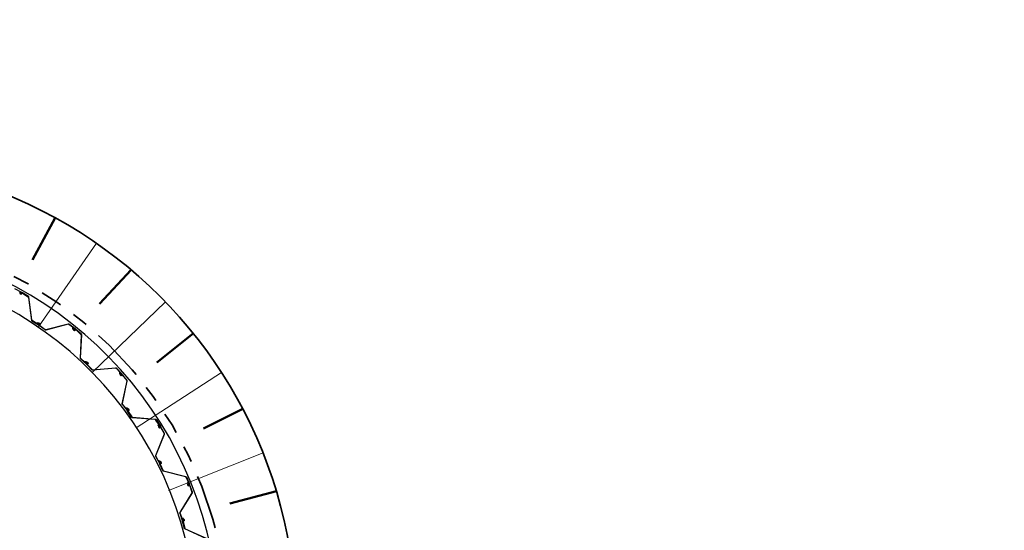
# Model space of a CAD drawing. Header units: metres. Extents: x 103182 to 107392, y 427230 to 428724.
# Tile 24 of 42: x 104680 to 104701, y 428210 to 428222. Entities that reach past the tile are written whole.
import ezdxf

# ---------------------------------------------------------------- set-up
doc = ezdxf.new("R2010")
doc.units = ezdxf.units.M
doc.linetypes.add('RI-DRAINAGE', pattern=[19.2, 6, -1.8, 1.8, -1.8, 2.4, -1.8, 1.8, -1.8])
for name, color, linetype, lineweight in [('N-CO-FC-DAMWAND_STAAL-G', 140, 'Continuous', 25), ('N-WE-GW-TALUDARCERING_KORT-G', 96, 'Continuous', 50), ('N-WE-GW-TALUDARCERING_LANG-G', 96, 'Continuous', 18), ('N-WE-GW-WATERGANG-G', 96, 'Continuous', 35), ('N-WE-RI-DRAINAGE_DRAIN-G', 90, 'RI-DRAINAGE', 35)]:
    doc.layers.add(name, color=color, linetype=linetype, lineweight=lineweight)

# ---------------------------------------------------------------- blocks, each defined once
blk = doc.blocks.new('Perenlaantje+Akenwijk')
for points in [[(104679.387, 428215.79), (104679.541, 428215.712, -0.414214), (104679.547, 428215.696), (104679.543, 428215.69, -0.17875), (104679.538, 428215.685, -0.219232), (104679.522, 428215.686), (104679.517, 428215.688, -0.687239), (104679.517, 428215.692), (104679.535, 428215.697, 0.212557), (104679.537, 428215.698), (104679.538, 428215.7, 0.414214), (104679.537, 428215.704), (104679.519, 428215.713, 0.385314), (104679.512, 428215.711), (104679.502, 428215.695, -0.663703)], [(104679.512, 428215.704, 0.088672), (104679.51, 428215.702), (104679.506, 428215.696, 0.414214), (104679.51, 428215.68), (104679.53, 428215.667, 0.385314), (104679.545, 428215.67), (104679.556, 428215.684, -0.385314), (104679.566, 428215.686), (104679.691, 428215.609, -0.227194), (104679.7, 428215.594), (104679.763, 428215.087, 0.227194), (104679.77, 428215.076), (104679.917, 428214.985, 0.414214), (104679.933, 428214.989), (104679.937, 428214.995, 0.17875), (104679.938, 428215.002, 0.219232), (104679.929, 428215.016), (104679.924, 428215.018, 0.687239), (104679.921, 428215.016), (104679.926, 428214.998, -0.212557), (104679.926, 428214.996), (104679.925, 428214.994, -0.414214), (104679.921, 428214.993), (104679.904, 428215.004, -0.385314), (104679.902, 428215.01), (104679.91, 428215.027, 0.663703), (104679.907, 428215.032), (104679.884, 428215.024, -0.221695), (104679.867, 428215.026), (104679.78, 428215.08, -0.227194), (104679.77, 428215.095), (104679.708, 428215.601, 0.227194), (104679.701, 428215.612), (104679.564, 428215.698, 0.385314), (104679.553, 428215.696), (104679.539, 428215.678, -0.385314), (104679.533, 428215.676), (104679.515, 428215.687, -0.414214), (104679.514, 428215.691), (104679.515, 428215.693, -0.212557), (104679.517, 428215.694), (104679.535, 428215.697, 0.687234), (104679.536, 428215.701), (104679.532, 428215.704, 0.219232), (104679.515, 428215.706, 0.088672), (104679.512, 428215.704)], [(104679.909, 428215.017, -0.088672), (104679.911, 428215.02), (104679.915, 428215.025, -0.414214), (104679.932, 428215.028), (104679.95, 428215.014, -0.385314), (104679.953, 428214.998), (104679.945, 428214.983, 0.385314), (104679.947, 428214.973), (104680.064, 428214.885, 0.227194), (104680.081, 428214.882), (104680.575, 428215.009, -0.227194), (104680.588, 428215.007), (104680.727, 428214.904, -0.414214), (104680.729, 428214.887), (104680.725, 428214.881, -0.17875), (104680.719, 428214.878, -0.219232), (104680.703, 428214.881), (104680.699, 428214.884, -0.687239), (104680.7, 428214.888), (104680.718, 428214.89, 0.212557), (104680.721, 428214.891), (104680.721, 428214.892, 0.414214), (104680.721, 428214.896), (104680.705, 428214.909, 0.385314), (104680.698, 428214.908), (104680.685, 428214.894, -0.663703), (104680.68, 428214.896), (104680.679, 428214.92, 0.221695), (104680.671, 428214.935), (104680.588, 428214.996, 0.227194), (104680.571, 428215), (104680.077, 428214.872, -0.227194), (104680.064, 428214.874), (104679.935, 428214.971, -0.385314), (104679.933, 428214.982), (104679.944, 428215.001, 0.385314), (104679.943, 428215.008), (104679.927, 428215.02, 0.414214), (104679.922, 428215.019), (104679.921, 428215.018, 0.212557), (104679.921, 428215.016), (104679.924, 428214.997, -0.687234), (104679.921, 428214.995), (104679.917, 428214.998, -0.219232), (104679.909, 428215.013, -0.088672), (104679.909, 428215.017)], [(104680.697, 428214.901, 0.088672), (104680.694, 428214.899), (104680.689, 428214.894, 0.414214), (104680.69, 428214.877), (104680.708, 428214.862, 0.385314), (104680.724, 428214.862), (104680.736, 428214.874, -0.385314), (104680.747, 428214.874), (104680.857, 428214.777, -0.227194), (104680.864, 428214.761), (104680.84, 428214.251, 0.227194), (104680.845, 428214.239), (104680.975, 428214.124, 0.414214), (104680.992, 428214.125), (104680.996, 428214.13, 0.17875), (104680.999, 428214.137, 0.219232), (104680.992, 428214.152), (104680.988, 428214.156, 0.687239), (104680.985, 428214.154), (104680.987, 428214.135, -0.212557), (104680.986, 428214.133), (104680.985, 428214.132, -0.414214), (104680.981, 428214.132), (104680.965, 428214.145, -0.385314), (104680.965, 428214.152), (104680.976, 428214.167, 0.663703), (104680.973, 428214.172), (104680.949, 428214.168, -0.221695), (104680.933, 428214.173), (104680.856, 428214.241, -0.227194), (104680.849, 428214.257), (104680.873, 428214.767, 0.227194), (104680.868, 428214.779), (104680.746, 428214.886, 0.385314), (104680.736, 428214.886), (104680.719, 428214.87, -0.385314), (104680.712, 428214.87), (104680.697, 428214.884, -0.414214), (104680.697, 428214.888), (104680.698, 428214.889, -0.212557), (104680.7, 428214.89), (104680.719, 428214.89, 0.687234), (104680.72, 428214.894), (104680.716, 428214.897, 0.219232), (104680.7, 428214.902, 0.088672), (104680.697, 428214.901)], [(104680.973, 428214.156, -0.088672), (104680.975, 428214.159), (104680.98, 428214.164, -0.414214), (104680.997, 428214.164), (104681.013, 428214.147, -0.385314), (104681.013, 428214.131), (104681.002, 428214.118, 0.385314), (104681.002, 428214.107), (104681.103, 428214.001, 0.227194), (104681.12, 428213.995), (104681.628, 428214.038, -0.227194), (104681.641, 428214.033), (104681.76, 428213.908, -0.414214), (104681.759, 428213.891), (104681.755, 428213.886, -0.17875), (104681.748, 428213.883, -0.219232), (104681.733, 428213.89), (104681.729, 428213.893, -0.687239), (104681.731, 428213.897), (104681.749, 428213.896, 0.212557), (104681.752, 428213.896), (104681.753, 428213.898, 0.414214), (104681.753, 428213.902), (104681.739, 428213.917, 0.385314), (104681.732, 428213.917), (104681.717, 428213.905, -0.663703), (104681.712, 428213.908), (104681.715, 428213.932, 0.221695), (104681.71, 428213.948), (104681.639, 428214.022, 0.227194), (104681.623, 428214.029), (104681.114, 428213.986, -0.227194), (104681.102, 428213.99), (104680.99, 428214.107, -0.385314), (104680.99, 428214.118), (104681.005, 428214.135, 0.385314), (104681.005, 428214.142), (104680.99, 428214.157, 0.414214), (104680.986, 428214.157), (104680.985, 428214.156, 0.212557), (104680.984, 428214.153), (104680.985, 428214.135, -0.687234), (104680.981, 428214.133), (104680.977, 428214.137, -0.219232), (104680.972, 428214.153, -0.088672), (104680.973, 428214.156)], [(104681.73, 428213.911, 0.088672), (104681.727, 428213.909), (104681.721, 428213.905, 0.414214), (104681.72, 428213.888), (104681.734, 428213.87, 0.385314), (104681.75, 428213.867), (104681.764, 428213.877, -0.385314), (104681.775, 428213.875), (104681.867, 428213.761, -0.227194), (104681.871, 428213.744), (104681.762, 428213.245, 0.227194), (104681.765, 428213.233), (104681.874, 428213.098, 0.414214), (104681.891, 428213.096), (104681.896, 428213.1, 0.17875), (104681.899, 428213.106, 0.219232), (104681.895, 428213.123), (104681.892, 428213.127, 0.687239), (104681.888, 428213.125), (104681.887, 428213.107, -0.212557), (104681.886, 428213.105), (104681.885, 428213.104, -0.414214), (104681.881, 428213.104), (104681.868, 428213.12, -0.385314), (104681.868, 428213.127), (104681.882, 428213.14, 0.663703), (104681.88, 428213.145), (104681.855, 428213.146, -0.221695), (104681.84, 428213.153), (104681.776, 428213.233, -0.227194), (104681.772, 428213.25), (104681.881, 428213.749, 0.227194), (104681.878, 428213.761), (104681.776, 428213.887, 0.385314), (104681.766, 428213.889), (104681.747, 428213.876, -0.385314), (104681.74, 428213.877), (104681.727, 428213.893, -0.414214), (104681.728, 428213.897), (104681.729, 428213.898, -0.212557), (104681.731, 428213.899), (104681.75, 428213.896, 0.687234), (104681.752, 428213.9), (104681.748, 428213.904, 0.219232), (104681.733, 428213.911, 0.088672), (104681.73, 428213.911)], [(104681.877, 428213.13, -0.088672), (104681.88, 428213.132), (104681.885, 428213.136, -0.414214), (104681.902, 428213.133), (104681.915, 428213.114, -0.385314), (104681.913, 428213.098), (104681.899, 428213.087, 0.385314), (104681.898, 428213.076), (104681.98, 428212.955, 0.227194), (104681.995, 428212.946), (104682.503, 428212.903, -0.227194), (104682.515, 428212.896), (104682.611, 428212.753, -0.414214), (104682.608, 428212.736), (104682.602, 428212.732, -0.17875), (104682.596, 428212.731, -0.219232), (104682.581, 428212.739), (104682.578, 428212.744, -0.687239), (104682.581, 428212.747), (104682.599, 428212.743, 0.212557), (104682.601, 428212.743), (104682.602, 428212.744, 0.414214), (104682.603, 428212.748), (104682.592, 428212.765, 0.385314), (104682.585, 428212.767), (104682.569, 428212.758, -0.663703), (104682.564, 428212.761), (104682.571, 428212.784, 0.221695), (104682.568, 428212.801), (104682.511, 428212.886, 0.227194), (104682.496, 428212.895), (104681.987, 428212.938, -0.227194), (104681.976, 428212.945), (104681.886, 428213.079, -0.385314), (104681.887, 428213.089), (104681.905, 428213.104, 0.385314), (104681.906, 428213.11), (104681.894, 428213.127, 0.414214), (104681.89, 428213.128), (104681.889, 428213.127, 0.212557), (104681.888, 428213.125), (104681.885, 428213.107, -0.687234), (104681.881, 428213.106), (104681.878, 428213.11, -0.219232), (104681.876, 428213.127, -0.088672), (104681.877, 428213.13)], [(104682.582, 428212.761, 0.088672), (104682.579, 428212.759), (104682.573, 428212.756, 0.414214), (104682.568, 428212.74), (104682.579, 428212.72, 0.385314), (104682.595, 428212.715), (104682.61, 428212.721, -0.385314), (104682.621, 428212.718), (104682.692, 428212.59, -0.227194), (104682.693, 428212.573), (104682.502, 428212.099, 0.227194), (104682.503, 428212.086), (104682.588, 428211.935, 0.414214), (104682.604, 428211.931), (104682.61, 428211.934, 0.17875), (104682.614, 428211.939, 0.219232), (104682.613, 428211.956), (104682.61, 428211.961, 0.687239), (104682.606, 428211.96), (104682.602, 428211.942, -0.212557), (104682.601, 428211.94), (104682.599, 428211.939, -0.414214), (104682.595, 428211.94), (104682.585, 428211.958, -0.385314), (104682.587, 428211.965), (104682.602, 428211.975, 0.663703), (104682.601, 428211.981), (104682.577, 428211.985, -0.221695), (104682.564, 428211.995), (104682.514, 428212.085, -0.227194), (104682.513, 428212.102), (104682.703, 428212.576, 0.227194), (104682.703, 428212.589), (104682.624, 428212.73, 0.385314), (104682.614, 428212.733), (104682.593, 428212.724, -0.385314), (104682.586, 428212.726), (104682.576, 428212.744, -0.414214), (104682.578, 428212.748), (104682.579, 428212.749, -0.212557), (104682.581, 428212.749), (104682.599, 428212.743, 0.687234), (104682.602, 428212.746), (104682.599, 428212.751, 0.219232), (104682.585, 428212.761, 0.088672), (104682.582, 428212.761)], [(104682.596, 428211.966, -0.088672), (104682.599, 428211.968), (104682.605, 428211.971, -0.414214), (104682.621, 428211.965), (104682.631, 428211.944, -0.385314), (104682.626, 428211.929), (104682.611, 428211.92, 0.385314), (104682.608, 428211.91), (104682.668, 428211.776, 0.227194), (104682.681, 428211.765), (104683.175, 428211.637, -0.227194), (104683.185, 428211.629), (104683.257, 428211.471, -0.414214), (104683.251, 428211.456), (104683.244, 428211.453, -0.17875), (104683.238, 428211.452, -0.219232), (104683.225, 428211.463), (104683.223, 428211.468, -0.687239), (104683.226, 428211.471), (104683.243, 428211.463, 0.212557), (104683.245, 428211.463), (104683.246, 428211.464, 0.414214), (104683.248, 428211.468), (104683.24, 428211.487, 0.385314), (104683.233, 428211.489), (104683.216, 428211.483, -0.663703), (104683.212, 428211.487), (104683.222, 428211.509, 0.221695), (104683.223, 428211.526), (104683.18, 428211.62, 0.227194), (104683.167, 428211.631), (104682.673, 428211.759, -0.227194), (104682.663, 428211.767), (104682.596, 428211.914, -0.385314), (104682.6, 428211.925), (104682.619, 428211.936, 0.385314), (104682.621, 428211.942), (104682.613, 428211.961, 0.414214), (104682.609, 428211.962), (104682.607, 428211.962, 0.212557), (104682.606, 428211.96), (104682.6, 428211.942, -0.687234), (104682.596, 428211.942), (104682.594, 428211.947, -0.219232), (104682.594, 428211.964, -0.088672), (104682.596, 428211.966)], [(104683.229, 428211.484, 0.088672), (104683.226, 428211.483), (104683.219, 428211.481, 0.414214), (104683.212, 428211.466), (104683.22, 428211.444, 0.385314), (104683.234, 428211.436), (104683.25, 428211.44, -0.385314), (104683.26, 428211.435), (104683.309, 428211.297, -0.227194), (104683.307, 428211.28), (104683.039, 428210.845, 0.227194), (104683.038, 428210.832), (104683.096, 428210.669, 0.414214), (104683.111, 428210.662), (104683.118, 428210.664, 0.17875), (104683.123, 428210.669, 0.219232), (104683.125, 428210.686), (104683.123, 428210.691, 0.687239), (104683.119, 428210.691), (104683.112, 428210.673, -0.212557), (104683.11, 428210.672), (104683.108, 428210.671, -0.414214), (104683.105, 428210.673), (104683.098, 428210.692, -0.385314), (104683.1, 428210.698), (104683.117, 428210.707, 0.663703), (104683.117, 428210.712), (104683.095, 428210.72, -0.221695), (104683.083, 428210.733), (104683.048, 428210.829, -0.227194), (104683.05, 428210.846), (104683.318, 428211.281, 0.227194), (104683.319, 428211.294), (104683.265, 428211.446, 0.385314), (104683.256, 428211.451), (104683.234, 428211.446, -0.385314), (104683.228, 428211.449), (104683.221, 428211.468, -0.414214), (104683.223, 428211.472), (104683.224, 428211.473, -0.212557), (104683.227, 428211.473), (104683.243, 428211.464, 0.687234), (104683.246, 428211.466), (104683.244, 428211.471, 0.219232), (104683.233, 428211.483, 0.088672), (104683.229, 428211.484)], [(104683.11, 428210.699, -0.088672), (104683.113, 428210.7), (104683.12, 428210.702, -0.414214), (104683.134, 428210.693), (104683.14, 428210.671, -0.385314), (104683.133, 428210.657), (104683.117, 428210.651, 0.385314), (104683.112, 428210.641), (104683.149, 428210.499, 0.227194), (104683.16, 428210.486), (104683.626, 428210.277, -0.227194)], [(104683.616, 428210.272), (104683.15, 428210.481, -0.227194), (104683.142, 428210.491), (104683.101, 428210.647, -0.385314), (104683.106, 428210.657), (104683.127, 428210.665, 0.385314), (104683.131, 428210.671), (104683.125, 428210.69, 0.414214), (104683.122, 428210.693), (104683.12, 428210.692, 0.212557), (104683.118, 428210.691), (104683.11, 428210.674, -0.687234), (104683.106, 428210.675), (104683.104, 428210.68, -0.219232), (104683.107, 428210.696, -0.088672), (104683.11, 428210.699)]]:
    blk.add_lwpolyline(points, format="xyb")
at = {"layer": 'N-CO-FC-DAMWAND_STAAL-G', "color": 251}
for points in [[(104694.383, 428197.178, 0.015048), (104690.314, 428199.331, -0.267261), (104683.891, 428208.888, 0.848009), (104667.077, 428210.484, -0.294768), (104657.821, 428202.054, 0.004539), (104656.607, 428201.84), (104636.747, 428224.249)], [(104694.431, 428196.575, 0.016166), (104690.094, 428198.883, -0.267261), (104683.392, 428208.853, 0.848009), (104667.56, 428210.356, -0.294768), (104657.904, 428201.561, 0.005586), (104656.42, 428201.296), (104636.373, 428223.918)]]:
    blk.add_lwpolyline(points, format="xyb", dxfattribs=at)
at = {"layer": 'N-WE-GW-TALUDARCERING_KORT-G', "color": 251}
for points in [[(104680.286, 428217.354), (104679.783, 428216.421)], [(104681.967, 428216.201), (104681.268, 428215.453)], [(104683.337, 428214.8), (104682.531, 428214.16)], [(104684.431, 428213.135), (104683.566, 428212.699)], [(104685.175, 428211.314), (104684.142, 428211.043)]]:
    blk.add_lwpolyline(points, dxfattribs=at)
at = {"layer": 'N-WE-GW-TALUDARCERING_LANG-G', "color": 251}
for points in [[(104681.199, 428216.789), (104679.917, 428214.941)], [(104682.721, 428215.497), (104681.105, 428213.932)], [(104683.964, 428213.934), (104682.075, 428212.712)], [(104684.88, 428212.16), (104682.79, 428211.327)]]:
    blk.add_lwpolyline(points, dxfattribs=at)
at = {"layer": 'N-WE-GW-WATERGANG-G', "color": 251, "flags": 128}
blk.add_lwpolyline([(104691.022, 428200.978, -0.267855), (104685.584, 428209.067, 0.547153), (104670.442, 428217.36, 0.547153)], format="xyb", dxfattribs=at)
at = {"layer": 'N-WE-RI-DRAINAGE_DRAIN-G', "color": 251, "ltscale": 0.2, "flags": 128}
blk.add_lwpolyline([(104707.381, 428207.902), (104694.36, 428197.417), (104690.41, 428199.507, -0.244666), (104684.068, 428209.162, 0.83366), (104666.883, 428210.535, -0.293761), (104657.787, 428202.251), (104656.682, 428202.056), (104638.786, 428222.249)], format="xyb", dxfattribs=at)

msp = doc.modelspace()

# ---------------------------------------------------------------- block references
msp.add_blockref('Perenlaantje+Akenwijk', (0, 0))

doc.saveas('drawing.dxf')
